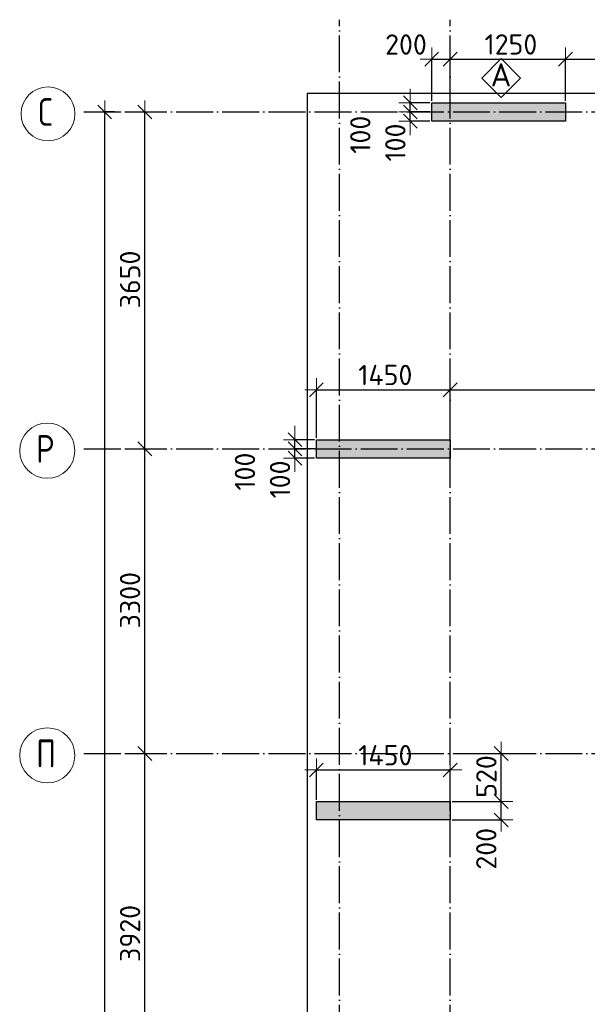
# Model space of a CAD drawing. Header units: millimetres. Extents: x -3495 to 112233, y -3287 to 47686.
# Tile 37 of 43: x 46535 to 52686, y 36823 to 47490. Entities that reach past the tile are written whole.
import ezdxf

# ---------------------------------------------------------------- set-up
doc = ezdxf.new("R2010")
doc.units = ezdxf.units.MM
doc.header["$PDMODE"] = 65
doc.linetypes.add('______11', pattern=[500, 400, -50, 0, -50])
doc.linetypes.add('______5', pattern=[1100, 800, -100, 100, -100])
for name, color, linetype, lineweight in [('Standard', 7, 'Continuous', 25), ('Армирование стержнями_ общее', 40, 'Continuous', 35), ('Размерная линия_ общее', 7, 'Continuous', 13)]:
    doc.layers.add(name, color=color, linetype=linetype, lineweight=lineweight)
doc.layers.add('Осевая линия_ общее', color=7, linetype='______5', lineweight=13, true_color=0xa0a0a0)
doc.styles.add('ISOCPEUR', font='isocpeur.ttf')
doc.dimstyles.new('DIMSTYLE_3', dxfattribs={"dimtxt": 220, "dimasz": 250, "dimexe": 0, "dimexo": 0, "dimgap": 110, "dimtad": 2, "dimdec": 0, "dimrnd": 5, "dimzin": 12, "dimdsep": 46, "dimtxsty": 'ISOCPEUR', "dimblk1": 'ALL_ML_STRICH', "dimblk2": 'ALL_ML_STRICH', "dimsah": 1, "dimcen": 0, "dimclrd": 7, "dimclre": 256, "dimclrt": 7, "dimadec": 0, "dimazin": 0, "dimtfac": 1, "dimtdec": 0, "dimtix": 1, "dimtmove": 2, "dimatfit": 3, "dimfxl": 0, "dimtzin": 0, "dimlwd": 0, "dimlwe": -3, "dimarcsym": 0})
doc.dimstyles.new('DIMSTYLE_8', dxfattribs={"dimtxt": 220, "dimasz": 250, "dimexe": 0, "dimexo": 0, "dimgap": 110, "dimtad": 2, "dimdec": 0, "dimrnd": 5, "dimzin": 12, "dimdsep": 46, "dimtxsty": 'ISOCPEUR', "dimblk1": 'ALL_ML_STRICH', "dimblk2": 'ALL_ML_STRICH', "dimsah": 1, "dimcen": 0, "dimclrd": 7, "dimclre": 256, "dimclrt": 7, "dimadec": 0, "dimazin": 0, "dimtfac": 1, "dimtdec": 0, "dimtix": 1, "dimtmove": 2, "dimatfit": 3, "dimfxl": 0, "dimtvp": 1.2, "dimtzin": 0, "dimlwd": 0, "dimlwe": -3, "dimarcsym": 0})

# ---------------------------------------------------------------- blocks, each defined once
blk = doc.blocks.new('ALL_ML_STRICH')
at = {"color": 0, "linetype": 'ByBlock', "lineweight": -2}
for p, q in [((0, -0.5), (0, 0.5)), ((-1, 0), (0.5, 0)), ((-0.3, -0.3), (0.3, 0.3))]:
    blk.add_line(p, q, dxfattribs=at)
blk = doc.blocks.new('*D29')
at = {"layer": 'DEFPOINTS', "color": 7, "linetype": 'Continuous', "lineweight": 13, "transparency": 33554687}
for p in [(47582, 46490), (47217, 0), (47456, 0)]:
    blk.add_point(p, dxfattribs=at)
at = {"layer": 'Размерная линия_ общее', "color": 253, "linetype": 'Continuous', "lineweight": -2, "true_color": 0xa0a0a0, "transparency": 33554687}
for p, q in [((47562, 46490), (47456, 46490)), ((47237, 0), (47456, 0))]:
    blk.add_line(p, q, dxfattribs=at)
at = {"layer": 'Размерная линия_ общее', "color": 7, "linetype": 'Continuous', "lineweight": -2, "transparency": 33554687}
blk.add_line((47456, 0), (47456, 46490), dxfattribs=at)
at = {"layer": 'Размерная линия_ общее', "color": 7, "linetype": 'Continuous', "lineweight": 13, "transparency": 33554687, "xscale": 250, "yscale": 250, "zscale": 250}
for p, rotation in [((47456, 46490), 90), ((47456, 0), 270)]:
    blk.add_blockref('ALL_ML_STRICH', p, dxfattribs=dict(at, rotation=rotation))
at = {"layer": 'Размерная линия_ общее', "color": 7, "linetype": 'Continuous', "lineweight": 13, "transparency": 33554687, "insert": (47296, 23234), "char_height": 220, "width": 1100, "attachment_point": 5, "rotation": 90, "style": 'ISOCPEUR'}
blk.add_mtext('\\A1;{46490}', dxfattribs=at)
blk = doc.blocks.new('*D41')
at = {"layer": 'DEFPOINTS', "color": 7, "linetype": 'Continuous', "lineweight": 13, "transparency": 33554687}
for p in [(47576, 39540), (47576, 35620), (47891, 35620)]:
    blk.add_point(p, dxfattribs=at)
at = {"layer": 'Размерная линия_ общее', "color": 253, "linetype": 'Continuous', "lineweight": -2, "true_color": 0xa0a0a0, "transparency": 33554687}
for p, q in [((47676, 39540), (47891, 39540)), ((47676, 35620), (47891, 35620))]:
    blk.add_line(p, q, dxfattribs=at)
at = {"layer": 'Размерная линия_ общее', "color": 7, "linetype": 'Continuous', "lineweight": -2, "transparency": 33554687}
blk.add_line((47891, 35620), (47891, 39540), dxfattribs=at)
at = {"layer": 'Размерная линия_ общее', "color": 7, "linetype": 'Continuous', "lineweight": 13, "transparency": 33554687, "xscale": 250, "yscale": 250, "zscale": 250}
for p, rotation in [((47891, 39540), 90), ((47891, 35620), 270)]:
    blk.add_blockref('ALL_ML_STRICH', p, dxfattribs=dict(at, rotation=rotation))
at = {"layer": 'Размерная линия_ общее', "color": 7, "linetype": 'Continuous', "lineweight": 13, "transparency": 33554687, "insert": (47731, 37591), "char_height": 220, "width": 880, "attachment_point": 5, "rotation": 90, "style": 'ISOCPEUR'}
blk.add_mtext('\\A1;{3920}', dxfattribs=at)
blk = doc.blocks.new('*D42')
at = {"layer": 'DEFPOINTS', "color": 7, "linetype": 'Continuous', "lineweight": 13, "transparency": 33554687}
for p in [(47576, 42840), (47576, 39540), (47891, 39540)]:
    blk.add_point(p, dxfattribs=at)
at = {"layer": 'Размерная линия_ общее', "color": 253, "linetype": 'Continuous', "lineweight": -2, "true_color": 0xa0a0a0, "transparency": 33554687}
for p, q in [((47676, 42840), (47891, 42840)), ((47676, 39540), (47891, 39540))]:
    blk.add_line(p, q, dxfattribs=at)
at = {"layer": 'Размерная линия_ общее', "color": 7, "linetype": 'Continuous', "lineweight": -2, "transparency": 33554687}
blk.add_line((47891, 39540), (47891, 42840), dxfattribs=at)
at = {"layer": 'Размерная линия_ общее', "color": 7, "linetype": 'Continuous', "lineweight": 13, "transparency": 33554687, "xscale": 250, "yscale": 250, "zscale": 250}
for p, rotation in [((47891, 42840), 90), ((47891, 39540), 270)]:
    blk.add_blockref('ALL_ML_STRICH', p, dxfattribs=dict(at, rotation=rotation))
at = {"layer": 'Размерная линия_ общее', "color": 7, "linetype": 'Continuous', "lineweight": 13, "transparency": 33554687, "insert": (47731, 41201), "char_height": 220, "width": 880, "attachment_point": 5, "rotation": 90, "style": 'ISOCPEUR'}
blk.add_mtext('\\A1;{3300}', dxfattribs=at)
blk = doc.blocks.new('*D43')
at = {"layer": 'DEFPOINTS', "color": 7, "linetype": 'Continuous', "lineweight": 13, "transparency": 33554687}
for p in [(47576, 46490), (47576, 42840), (47891, 42840)]:
    blk.add_point(p, dxfattribs=at)
at = {"layer": 'Размерная линия_ общее', "color": 253, "linetype": 'Continuous', "lineweight": -2, "true_color": 0xa0a0a0, "transparency": 33554687}
for p, q in [((47676, 46490), (47891, 46490)), ((47676, 42840), (47891, 42840))]:
    blk.add_line(p, q, dxfattribs=at)
at = {"layer": 'Размерная линия_ общее', "color": 7, "linetype": 'Continuous', "lineweight": -2, "transparency": 33554687}
blk.add_line((47891, 42840), (47891, 46490), dxfattribs=at)
at = {"layer": 'Размерная линия_ общее', "color": 7, "linetype": 'Continuous', "lineweight": 13, "transparency": 33554687, "xscale": 250, "yscale": 250, "zscale": 250}
for p, rotation in [((47891, 46490), 90), ((47891, 42840), 270)]:
    blk.add_blockref('ALL_ML_STRICH', p, dxfattribs=dict(at, rotation=rotation))
at = {"layer": 'Размерная линия_ общее', "color": 7, "linetype": 'Continuous', "lineweight": 13, "transparency": 33554687, "insert": (47731, 44676), "char_height": 220, "width": 880, "attachment_point": 5, "rotation": 90, "style": 'ISOCPEUR'}
blk.add_mtext('\\A1;{3650}', dxfattribs=at)
blk = doc.blocks.new('СЛОЖНЫЙ_ОБЪЕКТ_0')
at = {"layer": 'Осевая линия_ общее', "color": 253, "linetype": '______11', "lineweight": -3, "true_color": 0xa0a0a0, "transparency": 33554687}
for p, q in [((50000, -2590), (50000, 47490)), ((51200, -2590), (51200, 47490)), ((47230, 46490), (64210, 46490)), ((47230, 42840), (64210, 42840)), ((47230, 39540), (64820, 39540))]:
    blk.add_line(p, q, dxfattribs=at)
at = {"layer": 'Осевая линия_ общее', "color": 7, "linetype": 'Continuous', "lineweight": 13, "transparency": 33554687}
for centre, radius in [((46842, 46470), 292), ((46834, 42821), 299), ((46834, 39520), 299)]:
    blk.add_circle(centre, radius, dxfattribs=at)
at = {"layer": 'Осевая линия_ общее', "color": 7, "linetype": 'Continuous', "lineweight": 13, "transparency": 33554687, "char_height": 300, "attachment_point": 7, "style": 'ISOCPEUR'}
for s, insert, width in [('\\W0.78;С', (46737, 46340), 326.41), ('\\W0.80;Р', (46714, 42690), 359.83), ('\\W0.80;П', (46714, 39390), 359.83)]:
    blk.add_mtext(s, dxfattribs=dict(at, insert=insert, width=width))
blk = doc.blocks.new('СЛОЖНЫЙ_ОБЪЕКТ_5')
at = {"layer": 'Армирование стержнями_ общее', "color": 7, "linetype": 'Continuous', "lineweight": 13, "transparency": 33554687}
blk.add_lwpolyline([(51752, 47068), (51542, 46858), (51752, 46648), (51962, 46858), (51752, 47068)], close=True, dxfattribs=at)
at = {"layer": 'Армирование стержнями_ общее', "color": 7, "linetype": 'Continuous', "lineweight": 13, "transparency": 33554687, "insert": (51638, 46892), "char_height": 250, "width": 327.27, "attachment_point": 4, "style": 'ISOCPEUR'}
blk.add_mtext('\\A1;{\\fISOCPEUR|i0|b0;\\H250.000000;\\W1.000000;\\C7;А}\\P', dxfattribs=at)
blk = doc.blocks.new('*D166')
at = {"layer": 'DEFPOINTS', "color": 7, "linetype": 'Continuous', "lineweight": 13, "transparency": 33554687}
for p in [(51000, 47062), (51000, 46590), (51200, 46590)]:
    blk.add_point(p, dxfattribs=at)
at = {"layer": 'Размерная линия_ общее', "color": 253, "linetype": 'Continuous', "lineweight": -2, "true_color": 0xa0a0a0, "transparency": 33554687}
for p, q in [((51000, 46610), (51000, 47062)), ((51200, 46610), (51200, 47062))]:
    blk.add_line(p, q, dxfattribs=at)
at = {"layer": 'Размерная линия_ общее', "color": 7, "linetype": 'Continuous', "lineweight": -2, "transparency": 33554687}
blk.add_line((51000, 47062), (51200, 47062), dxfattribs=at)
at = {"layer": 'Размерная линия_ общее', "color": 7, "linetype": 'Continuous', "lineweight": 13, "transparency": 33554687, "xscale": 250, "yscale": 250, "zscale": 250, "rotation": 180}
blk.add_blockref('ALL_ML_STRICH', (51000, 47062), dxfattribs=at)
at = {"layer": 'Размерная линия_ общее', "color": 7, "linetype": 'Continuous', "lineweight": 13, "transparency": 33554687, "xscale": 250, "yscale": 250, "zscale": 250}
blk.add_blockref('ALL_ML_STRICH', (51200, 47062), dxfattribs=at)
at = {"layer": 'Размерная линия_ общее', "color": 7, "linetype": 'Continuous', "lineweight": 13, "transparency": 33554687, "insert": (50721, 47221), "char_height": 220, "width": 660, "attachment_point": 5, "style": 'ISOCPEUR'}
blk.add_mtext('\\A1;{200}', dxfattribs=at)
blk = doc.blocks.new('*D167')
at = {"layer": 'DEFPOINTS', "color": 7, "linetype": 'Continuous', "lineweight": 13, "transparency": 33554687}
for p in [(51200, 47062), (51200, 46590), (52450, 46590)]:
    blk.add_point(p, dxfattribs=at)
at = {"layer": 'Размерная линия_ общее', "color": 253, "linetype": 'Continuous', "lineweight": -2, "true_color": 0xa0a0a0, "transparency": 33554687}
for p, q in [((51200, 46610), (51200, 47062)), ((52450, 46610), (52450, 47062))]:
    blk.add_line(p, q, dxfattribs=at)
at = {"layer": 'Размерная линия_ общее', "color": 7, "linetype": 'Continuous', "lineweight": -2, "transparency": 33554687}
blk.add_line((51200, 47062), (52450, 47062), dxfattribs=at)
at = {"layer": 'Размерная линия_ общее', "color": 7, "linetype": 'Continuous', "lineweight": 13, "transparency": 33554687, "xscale": 250, "yscale": 250, "zscale": 250, "rotation": 180}
blk.add_blockref('ALL_ML_STRICH', (51200, 47062), dxfattribs=at)
at = {"layer": 'Размерная линия_ общее', "color": 7, "linetype": 'Continuous', "lineweight": 13, "transparency": 33554687, "xscale": 250, "yscale": 250, "zscale": 250}
blk.add_blockref('ALL_ML_STRICH', (52450, 47062), dxfattribs=at)
at = {"layer": 'Размерная линия_ общее', "color": 7, "linetype": 'Continuous', "lineweight": 13, "transparency": 33554687, "insert": (51858, 47222), "char_height": 220, "width": 880, "attachment_point": 5, "style": 'ISOCPEUR'}
blk.add_mtext('\\A1;{1250}', dxfattribs=at)
blk = doc.blocks.new('*D168')
at = {"layer": 'DEFPOINTS', "color": 7, "linetype": 'Continuous', "lineweight": 13, "transparency": 33554687}
for p in [(52450, 47062), (52450, 46590), (54680, 46590)]:
    blk.add_point(p, dxfattribs=at)
at = {"layer": 'Размерная линия_ общее', "color": 253, "linetype": 'Continuous', "lineweight": -2, "true_color": 0xa0a0a0, "transparency": 33554687}
for p, q in [((52450, 46610), (52450, 47062)), ((54680, 46610), (54680, 47062))]:
    blk.add_line(p, q, dxfattribs=at)
at = {"layer": 'Размерная линия_ общее', "color": 7, "linetype": 'Continuous', "lineweight": -2, "transparency": 33554687}
blk.add_line((52450, 47062), (54680, 47062), dxfattribs=at)
at = {"layer": 'Размерная линия_ общее', "color": 7, "linetype": 'Continuous', "lineweight": 13, "transparency": 33554687, "xscale": 250, "yscale": 250, "zscale": 250, "rotation": 180}
blk.add_blockref('ALL_ML_STRICH', (52450, 47062), dxfattribs=at)
at = {"layer": 'Размерная линия_ общее', "color": 7, "linetype": 'Continuous', "lineweight": 13, "transparency": 33554687, "xscale": 250, "yscale": 250, "zscale": 250}
blk.add_blockref('ALL_ML_STRICH', (54680, 47062), dxfattribs=at)
at = {"layer": 'Размерная линия_ общее', "color": 7, "linetype": 'Continuous', "lineweight": 13, "transparency": 33554687, "insert": (53576, 47222), "char_height": 220, "width": 880, "attachment_point": 5, "style": 'ISOCPEUR'}
blk.add_mtext('\\A1;{2230}', dxfattribs=at)
blk = doc.blocks.new('*D177')
at = {"layer": 'DEFPOINTS', "color": 7, "linetype": 'Continuous', "lineweight": 13, "transparency": 33554687}
for p in [(49750, 43481), (49750, 42940), (51200, 42940)]:
    blk.add_point(p, dxfattribs=at)
at = {"layer": 'Размерная линия_ общее', "color": 253, "linetype": 'Continuous', "lineweight": -2, "true_color": 0xa0a0a0, "transparency": 33554687}
for p, q in [((49750, 42960), (49750, 43481)), ((51200, 42960), (51200, 43481))]:
    blk.add_line(p, q, dxfattribs=at)
at = {"layer": 'Размерная линия_ общее', "color": 7, "linetype": 'Continuous', "lineweight": -2, "transparency": 33554687}
blk.add_line((49750, 43481), (51200, 43481), dxfattribs=at)
at = {"layer": 'Размерная линия_ общее', "color": 7, "linetype": 'Continuous', "lineweight": 13, "transparency": 33554687, "xscale": 250, "yscale": 250, "zscale": 250, "rotation": 180}
blk.add_blockref('ALL_ML_STRICH', (49750, 43481), dxfattribs=at)
at = {"layer": 'Размерная линия_ общее', "color": 7, "linetype": 'Continuous', "lineweight": 13, "transparency": 33554687, "xscale": 250, "yscale": 250, "zscale": 250}
blk.add_blockref('ALL_ML_STRICH', (51200, 43481), dxfattribs=at)
at = {"layer": 'Размерная линия_ общее', "color": 7, "linetype": 'Continuous', "lineweight": 13, "transparency": 33554687, "insert": (50497, 43641), "char_height": 220, "width": 880, "attachment_point": 5, "style": 'ISOCPEUR'}
blk.add_mtext('\\A1;{1450}', dxfattribs=at)
blk = doc.blocks.new('*D178')
at = {"layer": 'DEFPOINTS', "color": 7, "linetype": 'Continuous', "lineweight": 13, "transparency": 33554687}
for p in [(51200, 43481), (51200, 42940), (55000, 42940)]:
    blk.add_point(p, dxfattribs=at)
at = {"layer": 'Размерная линия_ общее', "color": 253, "linetype": 'Continuous', "lineweight": -2, "true_color": 0xa0a0a0, "transparency": 33554687}
for p, q in [((51200, 42960), (51200, 43481)), ((55000, 42960), (55000, 43481))]:
    blk.add_line(p, q, dxfattribs=at)
at = {"layer": 'Размерная линия_ общее', "color": 7, "linetype": 'Continuous', "lineweight": -2, "transparency": 33554687}
blk.add_line((51200, 43481), (55000, 43481), dxfattribs=at)
at = {"layer": 'Размерная линия_ общее', "color": 7, "linetype": 'Continuous', "lineweight": 13, "transparency": 33554687, "xscale": 250, "yscale": 250, "zscale": 250, "rotation": 180}
blk.add_blockref('ALL_ML_STRICH', (51200, 43481), dxfattribs=at)
at = {"layer": 'Размерная линия_ общее', "color": 7, "linetype": 'Continuous', "lineweight": 13, "transparency": 33554687, "xscale": 250, "yscale": 250, "zscale": 250}
blk.add_blockref('ALL_ML_STRICH', (55000, 43481), dxfattribs=at)
at = {"layer": 'Размерная линия_ общее', "color": 7, "linetype": 'Continuous', "lineweight": 13, "transparency": 33554687, "insert": (53111, 43641), "char_height": 220, "width": 880, "attachment_point": 5, "style": 'ISOCPEUR'}
blk.add_mtext('\\A1;{3800}', dxfattribs=at)
blk = doc.blocks.new('*D181')
at = {"layer": 'DEFPOINTS', "color": 7, "linetype": 'Continuous', "lineweight": 13, "transparency": 33554687}
for p in [(49750, 39362), (49750, 39020), (51200, 39020)]:
    blk.add_point(p, dxfattribs=at)
at = {"layer": 'Размерная линия_ общее', "color": 253, "linetype": 'Continuous', "lineweight": -2, "true_color": 0xa0a0a0, "transparency": 33554687}
for p, q in [((49750, 39040), (49750, 39362)), ((51200, 39040), (51200, 39362))]:
    blk.add_line(p, q, dxfattribs=at)
at = {"layer": 'Размерная линия_ общее', "color": 7, "linetype": 'Continuous', "lineweight": -2, "transparency": 33554687}
blk.add_line((49750, 39362), (51200, 39362), dxfattribs=at)
at = {"layer": 'Размерная линия_ общее', "color": 7, "linetype": 'Continuous', "lineweight": 13, "transparency": 33554687, "xscale": 250, "yscale": 250, "zscale": 250, "rotation": 180}
blk.add_blockref('ALL_ML_STRICH', (49750, 39362), dxfattribs=at)
at = {"layer": 'Размерная линия_ общее', "color": 7, "linetype": 'Continuous', "lineweight": 13, "transparency": 33554687, "xscale": 250, "yscale": 250, "zscale": 250}
blk.add_blockref('ALL_ML_STRICH', (51200, 39362), dxfattribs=at)
at = {"layer": 'Размерная линия_ общее', "color": 7, "linetype": 'Continuous', "lineweight": 13, "transparency": 33554687, "insert": (50497, 39522), "char_height": 220, "width": 880, "attachment_point": 5, "style": 'ISOCPEUR'}
blk.add_mtext('\\A1;{1450}', dxfattribs=at)
blk = doc.blocks.new('*D230')
at = {"layer": 'DEFPOINTS', "color": 7, "linetype": 'Continuous', "lineweight": 13, "transparency": 33554687}
for p in [(51000, 46490), (50768, 46390), (51000, 46390)]:
    blk.add_point(p, dxfattribs=at)
at = {"layer": 'Размерная линия_ общее', "color": 253, "linetype": 'Continuous', "lineweight": -2, "true_color": 0xa0a0a0, "transparency": 33554687}
for p, q in [((50980, 46490), (50768, 46490)), ((50980, 46390), (50768, 46390))]:
    blk.add_line(p, q, dxfattribs=at)
at = {"layer": 'Размерная линия_ общее', "color": 7, "linetype": 'Continuous', "lineweight": -2, "transparency": 33554687}
blk.add_line((50768, 46390), (50768, 46490), dxfattribs=at)
at = {"layer": 'Размерная линия_ общее', "color": 7, "linetype": 'Continuous', "lineweight": 13, "transparency": 33554687, "xscale": 250, "yscale": 250, "zscale": 250}
for p, rotation in [((50768, 46390), 270), ((50768, 46490), 90)]:
    blk.add_blockref('ALL_ML_STRICH', p, dxfattribs=dict(at, rotation=rotation))
at = {"layer": 'Размерная линия_ общее', "color": 7, "linetype": 'Continuous', "lineweight": 13, "transparency": 33554687, "insert": (50606, 46159), "char_height": 220, "width": 660, "attachment_point": 5, "rotation": 90, "style": 'ISOCPEUR'}
blk.add_mtext('\\A1;{100}', dxfattribs=at)
blk = doc.blocks.new('*D231')
at = {"layer": 'DEFPOINTS', "color": 7, "linetype": 'Continuous', "lineweight": 13, "transparency": 33554687}
for p in [(51000, 46590), (50768, 46490), (51000, 46490)]:
    blk.add_point(p, dxfattribs=at)
at = {"layer": 'Размерная линия_ общее', "color": 253, "linetype": 'Continuous', "lineweight": -2, "true_color": 0xa0a0a0, "transparency": 33554687}
for p, q in [((50980, 46590), (50768, 46590)), ((50980, 46490), (50768, 46490))]:
    blk.add_line(p, q, dxfattribs=at)
at = {"layer": 'Размерная линия_ общее', "color": 7, "linetype": 'Continuous', "lineweight": -2, "transparency": 33554687}
blk.add_line((50768, 46490), (50768, 46590), dxfattribs=at)
at = {"layer": 'Размерная линия_ общее', "color": 7, "linetype": 'Continuous', "lineweight": 13, "transparency": 33554687, "xscale": 250, "yscale": 250, "zscale": 250}
for p, rotation in [((50768, 46490), 270), ((50768, 46590), 90)]:
    blk.add_blockref('ALL_ML_STRICH', p, dxfattribs=dict(at, rotation=rotation))
at = {"layer": 'Размерная линия_ общее', "color": 7, "linetype": 'Continuous', "lineweight": 13, "transparency": 33554687, "insert": (50226, 46244), "char_height": 220, "width": 660, "attachment_point": 5, "rotation": 90, "style": 'ISOCPEUR'}
blk.add_mtext('\\A1;{100}', dxfattribs=at)
blk = doc.blocks.new('*D252')
at = {"layer": 'DEFPOINTS', "color": 7, "linetype": 'Continuous', "lineweight": 13, "transparency": 33554687}
for p in [(51200, 39020), (51200, 38820), (51752, 38820)]:
    blk.add_point(p, dxfattribs=at)
at = {"layer": 'Размерная линия_ общее', "color": 253, "linetype": 'Continuous', "lineweight": -2, "true_color": 0xa0a0a0, "transparency": 33554687}
for p, q in [((51220, 39020), (51752, 39020)), ((51220, 38820), (51752, 38820))]:
    blk.add_line(p, q, dxfattribs=at)
at = {"layer": 'Размерная линия_ общее', "color": 7, "linetype": 'Continuous', "lineweight": -2, "transparency": 33554687}
blk.add_line((51752, 38820), (51752, 39020), dxfattribs=at)
at = {"layer": 'Размерная линия_ общее', "color": 7, "linetype": 'Continuous', "lineweight": 13, "transparency": 33554687, "xscale": 250, "yscale": 250, "zscale": 250}
for p, rotation in [((51752, 39020), 90), ((51752, 38820), 270)]:
    blk.add_blockref('ALL_ML_STRICH', p, dxfattribs=dict(at, rotation=rotation))
at = {"layer": 'Размерная линия_ общее', "color": 7, "linetype": 'Continuous', "lineweight": 13, "transparency": 33554687, "insert": (51591, 38508), "char_height": 220, "width": 660, "attachment_point": 5, "rotation": 90, "style": 'ISOCPEUR'}
blk.add_mtext('\\A1;{200}', dxfattribs=at)
blk = doc.blocks.new('*D253')
at = {"layer": 'DEFPOINTS', "color": 7, "linetype": 'Continuous', "lineweight": 13, "transparency": 33554687}
for p in [(51563, 39540), (51200, 39020), (51752, 39020)]:
    blk.add_point(p, dxfattribs=at)
at = {"layer": 'Размерная линия_ общее', "color": 253, "linetype": 'Continuous', "lineweight": -2, "true_color": 0xa0a0a0, "transparency": 33554687}
for p, q in [((51583, 39540), (51752, 39540)), ((51220, 39020), (51752, 39020))]:
    blk.add_line(p, q, dxfattribs=at)
at = {"layer": 'Размерная линия_ общее', "color": 7, "linetype": 'Continuous', "lineweight": -2, "transparency": 33554687}
blk.add_line((51752, 39020), (51752, 39540), dxfattribs=at)
at = {"layer": 'Размерная линия_ общее', "color": 7, "linetype": 'Continuous', "lineweight": 13, "transparency": 33554687, "xscale": 250, "yscale": 250, "zscale": 250}
for p, rotation in [((51752, 39540), 90), ((51752, 39020), 270)]:
    blk.add_blockref('ALL_ML_STRICH', p, dxfattribs=dict(at, rotation=rotation))
at = {"layer": 'Размерная линия_ общее', "color": 7, "linetype": 'Continuous', "lineweight": 13, "transparency": 33554687, "insert": (51592, 39291), "char_height": 220, "width": 660, "attachment_point": 5, "rotation": 90, "style": 'ISOCPEUR'}
blk.add_mtext('\\A1;{520}', dxfattribs=at)
blk = doc.blocks.new('*D282')
at = {"layer": 'DEFPOINTS', "color": 7, "linetype": 'Continuous', "lineweight": 13, "transparency": 33554687}
for p in [(49750, 42840), (49518, 42740), (49750, 42740)]:
    blk.add_point(p, dxfattribs=at)
at = {"layer": 'Размерная линия_ общее', "color": 253, "linetype": 'Continuous', "lineweight": -2, "true_color": 0xa0a0a0, "transparency": 33554687}
for p, q in [((49730, 42840), (49518, 42840)), ((49730, 42740), (49518, 42740))]:
    blk.add_line(p, q, dxfattribs=at)
at = {"layer": 'Размерная линия_ общее', "color": 7, "linetype": 'Continuous', "lineweight": -2, "transparency": 33554687}
blk.add_line((49518, 42740), (49518, 42840), dxfattribs=at)
at = {"layer": 'Размерная линия_ общее', "color": 7, "linetype": 'Continuous', "lineweight": 13, "transparency": 33554687, "xscale": 250, "yscale": 250, "zscale": 250}
for p, rotation in [((49518, 42740), 270), ((49518, 42840), 90)]:
    blk.add_blockref('ALL_ML_STRICH', p, dxfattribs=dict(at, rotation=rotation))
at = {"layer": 'Размерная линия_ общее', "color": 7, "linetype": 'Continuous', "lineweight": 13, "transparency": 33554687, "insert": (49356, 42509), "char_height": 220, "width": 660, "attachment_point": 5, "rotation": 90, "style": 'ISOCPEUR'}
blk.add_mtext('\\A1;{100}', dxfattribs=at)
blk = doc.blocks.new('*D283')
at = {"layer": 'DEFPOINTS', "color": 7, "linetype": 'Continuous', "lineweight": 13, "transparency": 33554687}
for p in [(49750, 42940), (49518, 42840), (49750, 42840)]:
    blk.add_point(p, dxfattribs=at)
at = {"layer": 'Размерная линия_ общее', "color": 253, "linetype": 'Continuous', "lineweight": -2, "true_color": 0xa0a0a0, "transparency": 33554687}
for p, q in [((49730, 42940), (49518, 42940)), ((49730, 42840), (49518, 42840))]:
    blk.add_line(p, q, dxfattribs=at)
at = {"layer": 'Размерная линия_ общее', "color": 7, "linetype": 'Continuous', "lineweight": -2, "transparency": 33554687}
blk.add_line((49518, 42840), (49518, 42940), dxfattribs=at)
at = {"layer": 'Размерная линия_ общее', "color": 7, "linetype": 'Continuous', "lineweight": 13, "transparency": 33554687, "xscale": 250, "yscale": 250, "zscale": 250}
for p, rotation in [((49518, 42840), 270), ((49518, 42940), 90)]:
    blk.add_blockref('ALL_ML_STRICH', p, dxfattribs=dict(at, rotation=rotation))
at = {"layer": 'Размерная линия_ общее', "color": 7, "linetype": 'Continuous', "lineweight": 13, "transparency": 33554687, "insert": (48976, 42594), "char_height": 220, "width": 660, "attachment_point": 5, "rotation": 90, "style": 'ISOCPEUR'}
blk.add_mtext('\\A1;{100}', dxfattribs=at)

msp = doc.modelspace()

# ---------------------------------------------------------------- hatches: boundary and pattern name
at = {"linetype": 'Continuous', "lineweight": 13, "transparency": 33554687}
for points in [[(51000, 46590), (51000, 46390), (52450, 46390), (52450, 46590)], [(49750, 42940), (49750, 42740), (51200, 42740), (51200, 42940)], [(49750, 39020), (49750, 38820), (51200, 38820), (51200, 39020)]]:
    msp.add_hatch(color=7, dxfattribs=at).paths.add_polyline_path(points)

# ---------------------------------------------------------------- linework, layer by layer
at = {"color": 7, "linetype": 'Continuous', "lineweight": -3, "transparency": 33554687}
for p, q in [((51000, 46390), (51000, 46590)), ((51000, 46590), (52450, 46590)), ((52450, 46590), (52450, 46390)), ((52450, 46390), (51000, 46390)), ((49750, 42740), (49750, 42940)), ((49750, 42940), (51200, 42940)), ((51200, 42940), (51200, 42740)), ((51200, 42740), (49750, 42740)), ((49750, 38820), (49750, 39020)), ((49750, 39020), (51200, 39020)), ((51200, 39020), (51200, 38820)), ((51200, 38820), (49750, 38820))]:
    msp.add_line(p, q, dxfattribs=at)
at = {"layer": 'Standard', "color": 7, "linetype": 'Continuous', "lineweight": 25, "transparency": 33554687}
msp.add_lwpolyline([(49650, -350.2), (75250, -350.2), (75250, 46690), (49650, 46690), (49650, -350.2)], dxfattribs=at)

# ---------------------------------------------------------------- block references
at = {"layer": 'Армирование стержнями_ общее', "color": 7, "linetype": 'Continuous', "lineweight": 13, "transparency": 33554687}
msp.add_blockref('СЛОЖНЫЙ_ОБЪЕКТ_5', (0, 0), dxfattribs=at)
at = {"layer": 'Осевая линия_ общее', "color": 253, "linetype": '______11', "lineweight": -3, "true_color": 0xa0a0a0, "transparency": 33554687}
msp.add_blockref('СЛОЖНЫЙ_ОБЪЕКТ_0', (0, 0), dxfattribs=at)

# ---------------------------------------------------------------- dimensions: what is measured, and where the dimension line sits
at = {"layer": 'Размерная линия_ общее', "color": 7, "linetype": 'Continuous', "lineweight": 13, "transparency": 33554687}
for base, p1, p2, dimstyle, picture, middle in [((51200, 47061.7), (51000, 46610), (51200, 46610), 'DIMSTYLE_8', '*D166', (50721.1, 47221.1)), ((52450, 47061.7), (51200, 46610), (52450, 46610), 'DIMSTYLE_3', '*D167', (51858, 47221.7)), ((54680, 47061.7), (52450, 46610), (54680, 46610), 'DIMSTYLE_3', '*D168', (53576, 47221.7)), ((51200, 43481.1), (49750, 42960), (51200, 42960), 'DIMSTYLE_3', '*D177', (50497, 43641.1)), ((55000, 43481.1), (51200, 42960), (55000, 42960), 'DIMSTYLE_3', '*D178', (53111, 43641.1)), ((51200, 39362), (49750, 39040), (51200, 39040), 'DIMSTYLE_3', '*D181', (50497, 39522))]:
    dim = msp.add_linear_dim(base=base, p1=p1, p2=p2, dimstyle=dimstyle, override={"dimpost": '<>', "dimclrd": 7, "dimclre": 253, "dimclrt": 7, "dimlwd": 0, "dimlwe": 65533}, dxfattribs=at)
    dim.commit()
    dim.dimension.update_dxf_attribs({"geometry": picture, "text_midpoint": middle, "dimtype": 160})
for base, p1, p2, dimstyle, picture, middle in [((50768, 46590), (50980, 46490), (50980, 46590), 'DIMSTYLE_8', '*D231', (50225.6, 46244.1)), ((47455.8, 46490), (47237, 0), (47562.2, 46490), 'DIMSTYLE_3', '*D29', (47295.8, 23234)), ((47891.4, 46490), (47676.2, 42840), (47676.2, 46490), 'DIMSTYLE_3', '*D43', (47731.4, 44676)), ((50768, 46490), (50980, 46390), (50980, 46490), 'DIMSTYLE_8', '*D230', (50605.6, 46158.8)), ((49518, 42940), (49730, 42840), (49730, 42940), 'DIMSTYLE_8', '*D283', (48975.6, 42594.1)), ((49518, 42840), (49730, 42740), (49730, 42840), 'DIMSTYLE_8', '*D282', (49355.6, 42508.8)), ((47891.4, 42840), (47676.2, 39540), (47676.2, 42840), 'DIMSTYLE_3', '*D42', (47731.4, 41201)), ((47891.4, 39540), (47676.2, 35620), (47676.2, 39540), 'DIMSTYLE_3', '*D41', (47731.4, 37591)), ((51751.8, 39540), (51220, 39020), (51582.7, 39540), 'DIMSTYLE_8', '*D253', (51591.8, 39291)), ((51751.8, 39020), (51220, 38820), (51220, 39020), 'DIMSTYLE_8', '*D252', (51591.1, 38508.5))]:
    dim = msp.add_linear_dim(base=base, p1=p1, p2=p2, angle=90, dimstyle=dimstyle, override={"dimpost": '<>', "dimclrd": 7, "dimclre": 253, "dimclrt": 7, "dimlwd": 0, "dimlwe": 65533}, dxfattribs=at)
    dim.commit()
    dim.dimension.update_dxf_attribs({"geometry": picture, "text_midpoint": middle, "dimtype": 160})

doc.saveas('drawing.dxf')
